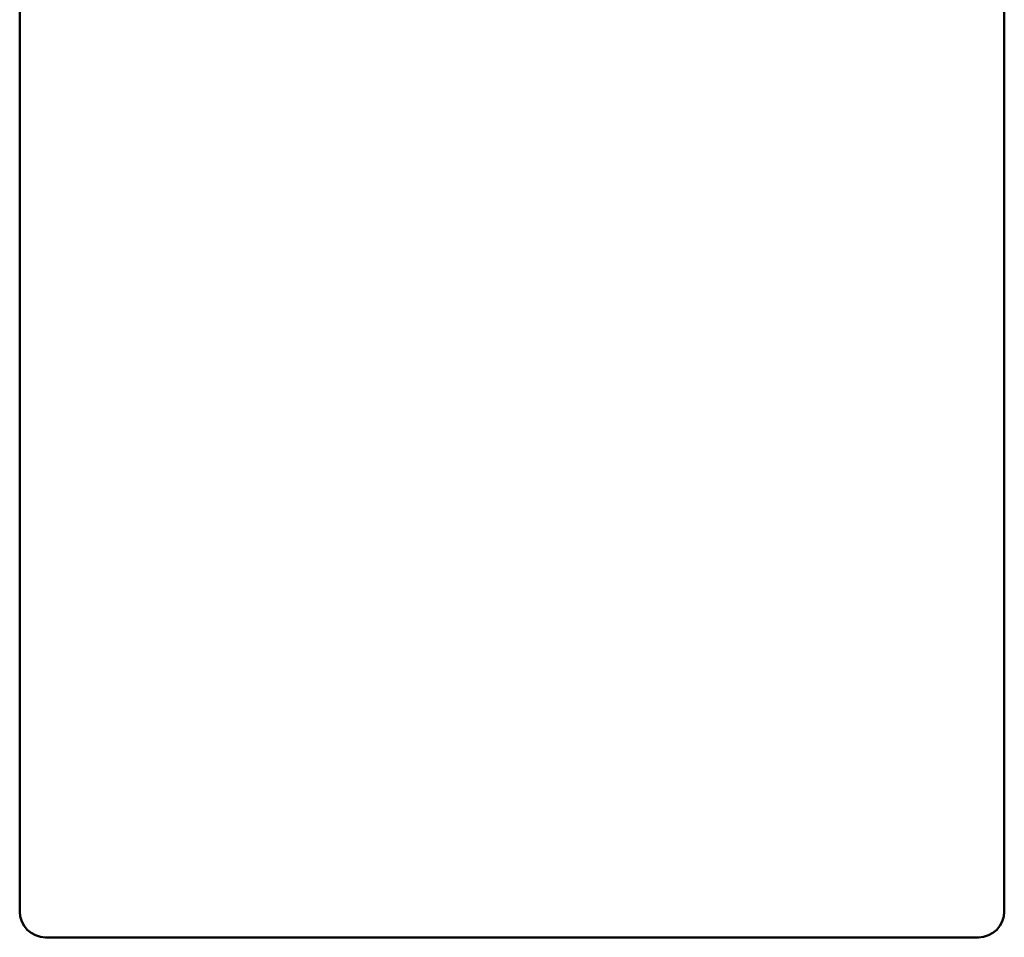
# Model space of a CAD drawing. Header units: inches. Extents: x 1 to 226, y 4 to 143.
# Tile 62 of 80: x 116.57 to 117.71, y 89.95 to 91.02. Entities that reach past the tile are written whole.
import ezdxf

# ---------------------------------------------------------------- set-up
doc = ezdxf.new("R2010")
doc.units = ezdxf.units.IN
doc.header["$LTSCALE"] = 6.666667
doc.header["$MEASUREMENT"] = 0
doc.layers.add('Visible (ANSI)', color=7, linetype='Continuous', lineweight=50)

msp = doc.modelspace()

# ---------------------------------------------------------------- linework, layer by layer
at = {"layer": 'Visible (ANSI)'}
for p, q in [((116.568, 92.6646), (116.568, 89.9846)), ((117.708, 89.9846), (117.708, 92.6646)), ((116.598, 89.9546), (117.678, 89.9546))]:
    msp.add_line(p, q, dxfattribs=at)
for centre, start, end in [((116.598, 89.9846), 180, 270), ((117.678, 89.9846), 270, 0)]:
    msp.add_arc(centre, 0.03, start, end, dxfattribs=at)

doc.saveas('drawing.dxf')
